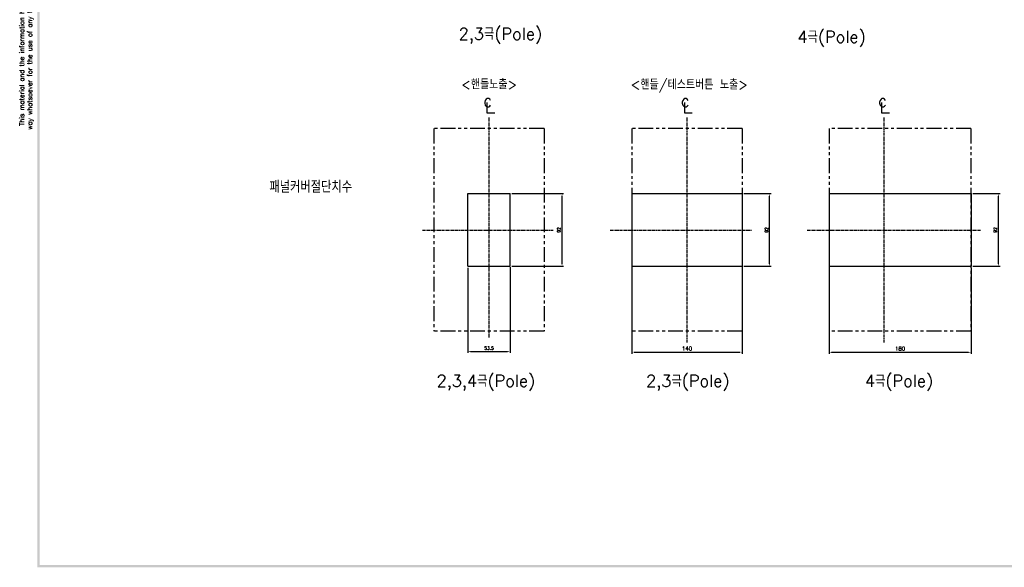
# Model space of a CAD drawing. Extents: x -2268 to 2710, y -907 to 1780.
# Tile 1 of 24: x -2265 to -1017, y 47 to 740. Entities that reach past the tile are written whole.
import ezdxf

# ---------------------------------------------------------------- set-up
doc = ezdxf.new("R2010")
doc.units = 0
doc.header["$LTSCALE"] = 3
doc.header["$MEASUREMENT"] = 0
doc.linetypes.add('CENTER', pattern=[2, 1.25, -0.25, 0.25, -0.25])
doc.linetypes.add('PHANTOM2', pattern=[1.25, 0.625, -0.125, 0.125, -0.125, 0.125, -0.125])
doc.layers.get('0').update_dxf_attribs({"linetype": 'CONTINUOUS'})
doc.layers.get('Defpoints').update_dxf_attribs({"linetype": 'CONTINUOUS'})
for name, color, linetype in [('AM_VIS', 7, 'CONTINUOUS'), ('CENTER', 1, 'CENTER'), ('di', 3, 'CONTINUOUS'), ('DIM', 3, 'CONTINUOUS'), ('dwg', 7, 'CONTINUOUS'), ('NOTE', 4, 'CONTINUOUS')]:
    doc.layers.add(name, color=color, linetype=linetype)
doc.styles.add('K25', font='TXT', dxfattribs={"width": 0.9, "height": 2.5, "bigfont": 'TBHAN'})
doc.styles.add('KIM', font='ROMANS.shx', dxfattribs={"height": 5, "bigfont": 'GSG1.shx'})
doc.styles.get("Standard").update_dxf_attribs({"font": 'romans.shx', "height": 4, "bigfont": 'ghs.shx'})
doc.dimstyles.get("Standard").update_dxf_attribs({"dimtxt": 0.18, "dimasz": 0.18, "dimexe": 0.18, "dimexo": 0.0625, "dimgap": 0.09, "dimtad": 0, "dimtih": 1, "dimtoh": 1, "dimdec": 4, "dimzin": 0, "dimdsep": 46, "dimtxsty": 'Standard', "dimcen": 0.09, "dimadec": 0, "dimazin": 0, "dimtfac": 1, "dimtdec": 4, "dimtofl": 0, "dimtmove": 0, "dimatfit": 3, "dimfxl": 0, "dimtolj": 1, "dimtzin": 0, "dimarcsym": 0})
doc.dimstyles.new('STANDARD$0', dxfattribs={"dimtxt": 5, "dimasz": 5, "dimexe": 1, "dimexo": 2, "dimgap": 2, "dimtad": 1, "dimdec": 4, "dimzin": 12, "dimdsep": 46, "dimtxsty": 'KIM', "dimcen": -1, "dimdle": 0.1, "dimadec": 0, "dimazin": 0, "dimtfac": 1, "dimtdec": 4, "dimtmove": 0, "dimatfit": 3, "dimfxl": 0, "dimtolj": 1, "dimtzin": 0, "dimarcsym": 0})

# ---------------------------------------------------------------- blocks, each defined once
blk = doc.blocks.new('*D53')
at = {"layer": 'Defpoints', "color": 0}
for p in [(-1697.1, 428.2), (-1643.6, 429.2), (-1643.6, 320.5)]:
    blk.add_point(p, dxfattribs=at)
at = {"layer": 'di'}
for p, q in [((-1697.1, 426.2), (-1697.1, 318.5)), ((-1643.6, 427.2), (-1643.6, 318.5)), ((-1693.9, 320.5), (-1646.8, 320.5))]:
    blk.add_line(p, q, dxfattribs=at)
for points in [[(-1693.9, 321), (-1693.9, 320), (-1697.1, 320.5)], [(-1646.8, 321), (-1646.8, 320), (-1643.6, 320.5)]]:
    blk.add_solid(points, dxfattribs=at)
at = {"layer": 'di', "insert": (-1670.3, 324.5), "char_height": 4, "attachment_point": 5}
blk.add_mtext('\\A1;53.5', dxfattribs=at)
blk = doc.blocks.new('*D54')
at = {"layer": 'Defpoints', "color": 0}
for p in [(-1643.6, 520.2), (-1577.8, 520.2), (-1643.6, 428.2)]:
    blk.add_point(p, dxfattribs=at)
at = {"layer": 'di'}
for p, q in [((-1641.6, 520.2), (-1575.8, 520.2)), ((-1577.8, 431.4), (-1577.8, 517)), ((-1641.6, 428.2), (-1575.8, 428.2))]:
    blk.add_line(p, q, dxfattribs=at)
for points in [[(-1578.3, 517), (-1577.3, 517), (-1577.8, 520.2)], [(-1578.3, 431.4), (-1577.3, 431.4), (-1577.8, 428.2)]]:
    blk.add_solid(points, dxfattribs=at)
at = {"layer": 'di', "insert": (-1581.8, 474.2), "char_height": 4, "attachment_point": 5, "rotation": 90}
blk.add_mtext('\\A1;92', dxfattribs=at)
blk = doc.blocks.new('*D75')
at = {"layer": 'Defpoints', "color": 0}
for p in [(-1349.4, 520.2), (-1314.7, 520.2), (-1349.4, 428.2)]:
    blk.add_point(p, dxfattribs=at)
at = {"layer": 'di'}
for p, q in [((-1347.4, 520.2), (-1312.7, 520.2)), ((-1314.7, 431.4), (-1314.7, 517)), ((-1347.4, 428.2), (-1312.7, 428.2))]:
    blk.add_line(p, q, dxfattribs=at)
for points in [[(-1315.2, 517), (-1314.1, 517), (-1314.7, 520.2)], [(-1315.2, 431.4), (-1314.1, 431.4), (-1314.7, 428.2)]]:
    blk.add_solid(points, dxfattribs=at)
at = {"layer": 'di', "insert": (-1318.7, 474.2), "char_height": 4, "attachment_point": 5, "rotation": 90}
blk.add_mtext('\\A1;92', dxfattribs=at)
blk = doc.blocks.new('*D101')
at = {"layer": 'Defpoints', "color": 0}
for p in [(-1059.4, 520.2), (-1024.7, 520.2), (-1059.4, 428.2)]:
    blk.add_point(p, dxfattribs=at)
at = {"layer": 'di'}
for p, q in [((-1057.4, 520.2), (-1022.7, 520.2)), ((-1024.7, 431.4), (-1024.7, 517)), ((-1057.4, 428.2), (-1022.7, 428.2))]:
    blk.add_line(p, q, dxfattribs=at)
for points in [[(-1025.2, 517), (-1024.1, 517), (-1024.7, 520.2)], [(-1025.2, 431.4), (-1024.1, 431.4), (-1024.7, 428.2)]]:
    blk.add_solid(points, dxfattribs=at)
at = {"layer": 'di', "insert": (-1028.7, 474.2), "char_height": 4, "attachment_point": 5, "rotation": 90}
blk.add_mtext('\\A1;92', dxfattribs=at)
blk = doc.blocks.new('*D102')
at = {"layer": 'Defpoints', "color": 0}
for p in [(-1489.4, 428.2), (-1349.4, 428.2), (-1349.4, 319.5)]:
    blk.add_point(p, dxfattribs=at)
at = {"layer": 'di'}
for p, q in [((-1489.4, 426.2), (-1489.4, 317.5)), ((-1349.4, 426.2), (-1349.4, 317.5)), ((-1486.2, 319.5), (-1352.6, 319.5))]:
    blk.add_line(p, q, dxfattribs=at)
for points in [[(-1486.2, 320), (-1486.2, 319), (-1489.4, 319.5)], [(-1352.6, 320), (-1352.6, 319), (-1349.4, 319.5)]]:
    blk.add_solid(points, dxfattribs=at)
at = {"layer": 'di', "insert": (-1419.4, 324), "char_height": 5, "attachment_point": 5, "style": 'KIM'}
blk.add_mtext('\\A1;140', dxfattribs=at)
blk = doc.blocks.new('*D103')
at = {"layer": 'Defpoints', "color": 0}
for p in [(-1239.4, 428.2), (-1059.4, 428.2), (-1059.4, 319.4)]:
    blk.add_point(p, dxfattribs=at)
at = {"layer": 'di'}
for p, q in [((-1239.4, 426.2), (-1239.4, 317.4)), ((-1059.4, 426.2), (-1059.4, 317.4)), ((-1236.2, 319.4), (-1062.6, 319.4))]:
    blk.add_line(p, q, dxfattribs=at)
for points in [[(-1236.2, 319.9), (-1236.2, 318.8), (-1239.4, 319.4)], [(-1062.6, 319.9), (-1062.6, 318.8), (-1059.4, 319.4)]]:
    blk.add_solid(points, dxfattribs=at)
at = {"layer": 'di', "insert": (-1149.4, 323.9), "char_height": 5, "attachment_point": 5, "style": 'KIM'}
blk.add_mtext('\\A1;180', dxfattribs=at)

msp = doc.modelspace()

# ---------------------------------------------------------------- linework, layer by layer
for p, q in [((-1697.066, 520.242), (-1643.566, 520.242)), ((-1697.066, 428.242), (-1697.066, 520.242)), ((-1643.566, 428.242), (-1643.566, 520.242)), ((-1489.427, 520.242), (-1349.427, 520.242)), ((-1239.427, 520.242), (-1059.427, 520.242)), ((-1697.066, 428.242), (-1643.566, 428.242)), ((-1489.427, 428.242), (-1349.427, 428.242)), ((-1239.427, 428.242), (-1059.427, 428.242))]:
    msp.add_line(p, q)
at = {"layer": 'AM_VIS'}
for p, q in [((-1489.427, 520.242), (-1489.427, 428.242)), ((-1349.427, 520.242), (-1349.427, 428.242)), ((-1239.427, 520.242), (-1239.427, 428.242)), ((-1059.427, 520.242), (-1059.427, 428.242))]:
    msp.add_line(p, q, dxfattribs=at)
at = {"layer": 'CENTER'}
for p, q in [((-1670.316, 474.042), (-1670.316, 617.164)), ((-1419.427, 474.042), (-1419.427, 617.164)), ((-1169.427, 474.042), (-1169.427, 617.164)), ((-1754.612, 474.042), (-1588.534, 474.042)), ((-1670.316, 337.911), (-1670.316, 474.042)), ((-1516.989, 474.042), (-1337.645, 474.042)), ((-1419.427, 331.871), (-1419.427, 474.042)), ((-1266.989, 474.042), (-1047.645, 474.042)), ((-1169.427, 331.871), (-1169.427, 474.042))]:
    msp.add_line(p, q, dxfattribs=at)
at = {"layer": 'di', "linetype": 'PHANTOM2', "ltscale": 10}
for p, q in [((-1600.516, 602.542), (-1740.116, 602.542)), ((-1740.116, 602.542), (-1740.116, 345.942)), ((-1600.516, 602.542), (-1600.516, 345.942)), ((-1349.627, 602.542), (-1489.227, 602.542)), ((-1489.227, 602.542), (-1489.227, 345.942)), ((-1349.627, 602.542), (-1349.627, 345.942)), ((-1059.627, 602.542), (-1239.227, 602.542)), ((-1239.227, 602.542), (-1239.227, 345.942)), ((-1059.627, 602.542), (-1059.627, 345.942)), ((-1600.516, 345.942), (-1740.116, 345.942)), ((-1349.627, 345.942), (-1489.227, 345.942)), ((-1059.627, 345.942), (-1239.227, 345.942))]:
    msp.add_line(p, q, dxfattribs=at)
at = {"layer": 'dwg'}
for points in [[(-2242.565, 47.075), (-2239.565, 48.575), (-2242.565, 1769.075), (-2239.565, 1766.075)], [(205.435, 47.075), (202.435, 50.075), (-2242.565, 47.075), (-2239.565, 50.075)]]:
    msp.add_trace(points, dxfattribs=at)
at = {"layer": 'NOTE'}
for p, q in [((-1673.024, 635.577), (-1673.024, 622.537)), ((-1422.811, 635.577), (-1422.811, 622.537)), ((-1172.811, 635.577), (-1172.811, 622.537)), ((-1673.024, 622.537), (-1663.111, 622.537)), ((-1422.811, 622.537), (-1412.898, 622.537)), ((-1172.811, 622.537), (-1162.898, 622.537))]:
    msp.add_line(p, q, dxfattribs=at)

# ---------------------------------------------------------------- texts
at = {"layer": 'di', "insert": (-2256.465, 904.564), "char_height": 6, "width": 816.29796, "attachment_point": 5, "rotation": 90}
msp.add_mtext('\\A1;This material and the information herein is the property of Daeryuk Co., Ltd.. They shall be neither reproduced, copied, lent, or disclosed in any\\Pway whatsoever for the use of any third party, nor used for the manufacturing purposes without the express written consent of Daeryuk Co., Ltd..', dxfattribs=at)
at = {"layer": 'di', "char_height": 15, "attachment_point": 1}
for s, insert, width in [('{\\Fromans,hgs|c129;2,3극(Pole)}', (-1708.809, 730.054), 116.39597), ('{\\Fromans,hgs|c129;4극(Pole)}', (-1279.516, 726.208), 116.39597), ('{\\Fromans,hgs|c129;패널커버절단치수}', (-1948.72, 536.393), 177.9211), ('{\\Fromans,hgs|c129;2,3,4극(Pole)}', (-1736.788, 290.585), 148.76355), ('{\\Fromans,hgs|c129;2,3극(Pole)}', (-1471.327, 290.585), 156.66025), ('{\\Fromans,hgs|c129;4극(Pole)}', (-1193.964, 290.585), 156.66025)]:
    msp.add_mtext(s, dxfattribs=dict(at, insert=insert, width=width))
at = {"layer": 'DIM', "char_height": 12, "width": 207.68749, "attachment_point": 1}
for s, insert in [('\\pt156;{\\Fromans,hgs|c129;<핸들노출>}', (-1705.658, 664.434)), ('\\pt156;{\\Fromans,hgs|c129;<핸들/테스트버튼 노출>}', (-1490.838, 664.214))]:
    msp.add_mtext(s, dxfattribs=dict(at, insert=insert))
at = {"layer": 'NOTE', "style": 'K25', "width": 0.9}
for p in [(-1677.457, 630.037), (-1427.243, 630.037), (-1177.243, 630.037)]:
    msp.add_text('c', height=15.85, dxfattribs=at).set_placement(p)

# ---------------------------------------------------------------- dimensions: what is measured, and where the dimension line sits
at = {"layer": 'di'}
dim = msp.add_linear_dim(base=(-1577.788, 520.242), p1=(-1643.566, 428.242), p2=(-1643.566, 520.242), angle=90, dimstyle='Standard', override={"dimtxt": 4, "dimasz": 3.2, "dimexe": 2, "dimexo": 2, "dimgap": 2, "dimtad": 1, "dimtih": 0, "dimtoh": 0, "dimdec": 2, "dimzin": 8, "dimcen": 0, "dimclrd": 256, "dimclre": 256, "dimclrt": 256, "dimadec": 2, "dimazin": 2, "dimtfac": 0.6, "dimtdec": 2, "dimtofl": 1, "dimtzin": 8, "dimlwd": 65535, "dimlwe": 65535, "dimarcsym": 1}, dxfattribs=at)
dim.commit()
dim.dimension.update_dxf_attribs({"geometry": '*D54', "text_midpoint": (-1577.788, 474.242), "dimtype": 160})
for base, p1, p2, picture, middle in [((-1314.682, 520.242), (-1349.427, 428.242), (-1349.427, 520.242), '*D75', (-1318.682, 474.242)), ((-1024.682, 520.242), (-1059.427, 428.242), (-1059.427, 520.242), '*D101', (-1028.682, 474.242))]:
    dim = msp.add_linear_dim(base=base, p1=p1, p2=p2, angle=90, dimstyle='Standard', override={"dimtxt": 4, "dimasz": 3.2, "dimexe": 2, "dimexo": 2, "dimgap": 2, "dimtad": 1, "dimtih": 0, "dimtoh": 0, "dimdec": 2, "dimzin": 8, "dimcen": 0, "dimclrd": 256, "dimclre": 256, "dimclrt": 256, "dimadec": 2, "dimazin": 2, "dimtfac": 0.6, "dimtdec": 2, "dimtofl": 1, "dimtzin": 8, "dimlwd": 65535, "dimlwe": 65535, "dimarcsym": 1}, dxfattribs=at)
    dim.commit()
    dim.dimension.update_dxf_attribs({"geometry": picture, "text_midpoint": middle})
dim = msp.add_linear_dim(base=(-1643.566, 320.493), p1=(-1697.066, 428.242), p2=(-1643.566, 429.242), dimstyle='STANDARD$0', override={"dimtxt": 4, "dimasz": 3.2, "dimexe": 2, "dimdec": 2, "dimzin": 8, "dimtxsty": 'Standard', "dimcen": 0, "dimdle": 0, "dimclrd": 256, "dimclre": 256, "dimclrt": 256, "dimadec": 2, "dimazin": 2, "dimtfac": 0.6, "dimtdec": 2, "dimtzin": 8, "dimlwd": 65535, "dimlwe": 65535, "dimarcsym": 1}, dxfattribs=at)
dim.commit()
dim.dimension.update_dxf_attribs({"geometry": '*D53', "text_midpoint": (-1670.316, 320.493), "dimtype": 160})
for base, p1, p2, picture, middle in [((-1349.427, 319.5), (-1489.427, 428.242), (-1349.427, 428.242), '*D102', (-1419.427, 324)), ((-1059.427, 319.363), (-1239.427, 428.242), (-1059.427, 428.242), '*D103', (-1149.427, 323.863))]:
    dim = msp.add_linear_dim(base=base, p1=p1, p2=p2, dimstyle='STANDARD$0', override={"dimtxt": 4, "dimasz": 3.2, "dimexe": 2, "dimdec": 2, "dimzin": 8, "dimcen": 0, "dimclrd": 256, "dimclre": 256, "dimclrt": 256, "dimadec": 2, "dimazin": 2, "dimtfac": 0.6, "dimtdec": 2, "dimtzin": 8, "dimlwd": 65535, "dimlwe": 65535, "dimarcsym": 1}, dxfattribs=at)
    dim.commit()
    dim.dimension.update_dxf_attribs({"geometry": picture, "text_midpoint": middle})

doc.saveas('drawing.dxf')
